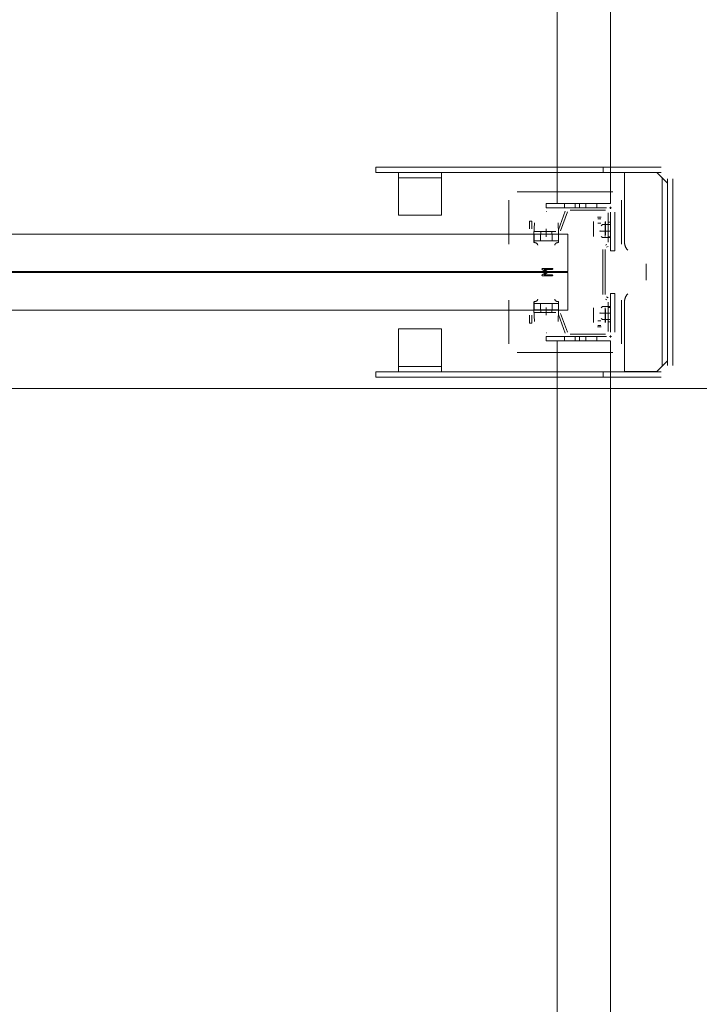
# Model space of a CAD drawing. Header units: millimetres. Extents: x -12989 to 357906, y -50379 to 30884.
# Tile 187 of 256: x 17341 to 17975, y 5088 to 6006. Entities that reach past the tile are written whole.
import ezdxf

# ---------------------------------------------------------------- set-up
doc = ezdxf.new("R2010")
doc.units = ezdxf.units.MM
doc.header["$MEASUREMENT"] = 0
doc.linetypes.add('MITTE2', pattern=[112.5, 75, -12.5, 12.5, -12.5])
doc.layers.add('Nowe_A_WYM_ZEWNETRZNE', color=7, linetype='Continuous')
for name, color, linetype, lineweight in [('Nowe_A_WYM_ZEWNETRZNE_Nr_pióra__1', 7, 'Continuous', 13), ('Nowe_A_WYM_ZEWNETRZNE_Nr_pióra__45', 7, 'Continuous', 15), ('Nowe_A_WYM_ZEWNETRZNE_Nr_pióra__85', 7, 'Continuous', 13), ('Nowe_REGAŁY_Nr_pióra__18', 9, 'Continuous', 13)]:
    doc.layers.add(name, color=color, linetype=linetype, lineweight=lineweight)
doc.styles.add('STYL_AUTOMATYCZNY_3', font='arial.ttf')
doc.dimstyles.new('STYL_AUTOMATYCZNY__1', dxfattribs={"dimtxt": 139.999998, "dimasz": 71.25, "dimexe": 0.18, "dimexo": 0.0625, "dimgap": 0, "dimtad": 1, "dimtih": 1, "dimtoh": 1, "dimdec": 0, "dimlfac": 0.1, "dimzin": 0, "dimdsep": 46, "dimtxsty": 'STYL_AUTOMATYCZNY_3', "dimblk": 'ARROWHEAD_6', "dimblk1": 'ARROWHEAD_6', "dimblk2": 'ARROWHEAD_6', "dimcen": 0.09, "dimse1": 1, "dimse2": 1, "dimclrd": 7, "dimclre": 7, "dimclrt": 7, "dimadec": 0, "dimazin": 0, "dimtfac": 1, "dimtdec": 4, "dimtmove": 0, "dimatfit": 3, "dimfxl": 0, "dimtolj": 1, "dimtzin": 0, "dimarcsym": 0})
doc.dimstyles.new('STYL_AUTOMATYCZNY__2', dxfattribs={"dimtxt": 139.999998, "dimasz": 71.25, "dimexe": 0.18, "dimexo": 0.0625, "dimgap": 0, "dimtad": 1, "dimdec": 0, "dimlfac": 0.1, "dimzin": 0, "dimdsep": 46, "dimtxsty": 'STYL_AUTOMATYCZNY_3', "dimblk": 'ARROWHEAD_6', "dimblk1": 'ARROWHEAD_6', "dimblk2": 'ARROWHEAD_6', "dimcen": 0.09, "dimse1": 1, "dimse2": 1, "dimclrd": 7, "dimclre": 7, "dimclrt": 7, "dimadec": 0, "dimazin": 0, "dimtfac": 1, "dimtdec": 4, "dimtmove": 0, "dimatfit": 3, "dimfxl": 0, "dimtolj": 1, "dimtzin": 0, "dimarcsym": 0})

# ---------------------------------------------------------------- blocks, each defined once
blk = doc.blocks.new('*D267')
at = {"layer": 'Nowe_A_WYM_ZEWNETRZNE_Nr_pióra__45', "color": 7, "linetype": 'Continuous', "lineweight": 15}
for p, q in [((-1341.01, 187.5), (-1266.01, 112.5)), ((-1341.01, 37.5), (-1266.01, -37.5))]:
    blk.add_line(p, q, dxfattribs=at)
at = {"layer": 'Nowe_A_WYM_ZEWNETRZNE_Nr_pióra__85', "color": 7, "linetype": 'Continuous', "lineweight": 13}
for p, q in [((-1303.51, 150), (-1303.51, 6849.85)), ((-1233.2, 150), (-1373.83, 150)), ((-1303.51, 0), (-1303.51, 150)), ((-1233.2, 0), (-1373.83, 0)), ((-1303.51, -56.25), (-1303.51, 0))]:
    blk.add_line(p, q, dxfattribs=at)
at = {"layer": 'Nowe_A_WYM_ZEWNETRZNE_Nr_pióra__1', "color": 7, "lineweight": 13, "insert": (-1331.51, -251.06), "char_height": 140, "attachment_point": 7, "rotation": 90, "style": 'STYL_AUTOMATYCZNY_3'}
blk.add_mtext('\\A1;{\\pql;\\fArial|b0|i0|c238|p0;\\W1.000000;15}', dxfattribs=at)
blk = doc.blocks.new('ARROWHEAD_6')
at = {"color": 0, "linetype": 'Continuous', "lineweight": 0}
for p, q in [((-0.5, -0.5), (0.5, 0.5)), ((0, 0), (-1, 0))]:
    blk.add_line(p, q, dxfattribs=at)
blk = doc.blocks.new('*D268')
at = {"layer": 'Nowe_A_WYM_ZEWNETRZNE_Nr_pióra__45', "color": 7, "linetype": 'Continuous', "lineweight": 15}
blk.add_line((-1341.01, 187.5), (-1266.01, 112.5), dxfattribs=at)
at = {"layer": 'Nowe_A_WYM_ZEWNETRZNE_Nr_pióra__85', "color": 7, "linetype": 'Continuous', "lineweight": 13}
blk.add_line((-1303.51, 150), (-1303.51, 6849.85), dxfattribs=at)
blk = doc.blocks.new('*D269')
at = {"layer": 'Nowe_A_WYM_ZEWNETRZNE_Nr_pióra__45', "color": 7, "linetype": 'Continuous', "lineweight": 15}
for p, q in [((-1341.01, 6887.35), (-1266.01, 6812.35)), ((-1341.01, 187.5), (-1266.01, 112.5))]:
    blk.add_line(p, q, dxfattribs=at)
at = {"layer": 'Nowe_A_WYM_ZEWNETRZNE_Nr_pióra__85', "color": 7, "linetype": 'Continuous', "lineweight": 13}
for p, q in [((-1233.2, 6849.85), (-1373.83, 6849.85)), ((-1303.51, 150), (-1303.51, 6849.85))]:
    blk.add_line(p, q, dxfattribs=at)
at = {"layer": 'Nowe_A_WYM_ZEWNETRZNE_Nr_pióra__1', "color": 7, "lineweight": 13, "char_height": 140, "attachment_point": 7, "rotation": 90, "style": 'STYL_AUTOMATYCZNY_3'}
for s, insert in [('\\A1;{\\pql;\\fArial|b0|i0|c238|p0;\\W1.000000;15}', (-1331.51, 6598.78)), ('\\A1;{\\pql;\\fArial|b0|i0|c238|p0;\\W1.000000;670}', (-1331.51, 3232.97))]:
    blk.add_mtext(s, dxfattribs=dict(at, insert=insert))
blk = doc.blocks.new('*D279')
at = {"layer": 'Nowe_A_WYM_ZEWNETRZNE_Nr_pióra__45', "color": 7, "linetype": 'Continuous', "lineweight": 15}
for p, q in [((5753.24, 5699.85), (5678.24, 5624.85)), ((36387.5, 5699.85), (36312.5, 5624.85))]:
    blk.add_line(p, q, dxfattribs=at)
at = {"layer": 'Nowe_A_WYM_ZEWNETRZNE_Nr_pióra__85', "color": 7, "linetype": 'Continuous', "lineweight": 13}
for p, q in [((5715.74, 5592.04), (5715.74, 5732.66)), ((36350, 5592.04), (36350, 5732.66)), ((5715.74, 5662.35), (36350, 5662.35))]:
    blk.add_line(p, q, dxfattribs=at)
at = {"layer": 'Nowe_A_WYM_ZEWNETRZNE_Nr_pióra__1', "color": 7, "lineweight": 13, "char_height": 140, "attachment_point": 7, "style": 'STYL_AUTOMATYCZNY_3'}
for s, insert in [('\\A1;{\\pql;\\fArial|b0|i0|c238|p0;\\W1.000000;3\xa0063}', (20685.85, 5690.35)), ('\\A1;{\\pql;\\fArial|b0|i0|c238|p0;\\W1.000000;15}', (36098.94, 5690.35))]:
    blk.add_mtext(s, dxfattribs=dict(at, insert=insert))
blk = doc.blocks.new('*D325')
at = {"layer": 'Nowe_A_WYM_ZEWNETRZNE_Nr_pióra__45', "color": 7, "linetype": 'Continuous', "lineweight": 15}
for p, q in [((5753.24, -1542.08), (5678.24, -1617.08)), ((36387.5, -1542.08), (36312.5, -1617.08))]:
    blk.add_line(p, q, dxfattribs=at)
at = {"layer": 'Nowe_A_WYM_ZEWNETRZNE_Nr_pióra__85', "color": 7, "linetype": 'Continuous', "lineweight": 13}
for p, q in [((5715.74, -1649.9), (5715.74, -1509.27)), ((36350, -1649.9), (36350, -1509.27)), ((5715.74, -1579.58), (36350, -1579.58))]:
    blk.add_line(p, q, dxfattribs=at)
at = {"layer": 'Nowe_A_WYM_ZEWNETRZNE_Nr_pióra__1', "color": 7, "lineweight": 13, "char_height": 140, "attachment_point": 7, "style": 'STYL_AUTOMATYCZNY_3'}
for s, insert in [('\\A1;{\\pql;\\fArial|b0|i0|c238|p0;\\W1.000000;3\xa0063}', (20685.85, -1551.58)), ('\\A1;{\\pql;\\fArial|b0|i0|c238|p0;\\W1.000000;15}', (36098.94, -1551.58))]:
    blk.add_mtext(s, dxfattribs=dict(at, insert=insert))
blk = doc.blocks.new('*D327')
at = {"layer": 'Nowe_A_WYM_ZEWNETRZNE_Nr_pióra__45', "color": 7, "linetype": 'Continuous', "lineweight": 15}
for p, q in [((36387.5, -1542.08), (36312.5, -1617.08)), ((36462.5, -1617.08), (36537.5, -1542.08))]:
    blk.add_line(p, q, dxfattribs=at)
at = {"layer": 'Nowe_A_WYM_ZEWNETRZNE_Nr_pióra__85', "color": 7, "linetype": 'Continuous', "lineweight": 13}
for p, q in [((36350, -1649.9), (36350, -1509.27)), ((36500, -1649.9), (36500, -1509.27)), ((5715.74, -1579.58), (36350, -1579.58)), ((36350, -1579.58), (36500, -1579.58)), ((36500, -1579.58), (36556.25, -1579.58))]:
    blk.add_line(p, q, dxfattribs=at)

msp = doc.modelspace()

# ---------------------------------------------------------------- linework, layer by layer
at = {"layer": 'Nowe_REGAŁY_Nr_pióra__18', "color": 9, "linetype": 'Continuous', "lineweight": 13}
for p, q in [((17842, 5834.99), (17842, 8526.99)), ((17892, 5834.99), (17892, 8526.99)), ((17672.98, 5863.99), (17672.98, 5868.99)), ((17939, 5868.99), (17672.98, 5868.99)), ((17884.98, 5868.99), (17884.98, 5863.99)), ((17939, 5863.99), (17672.98, 5863.99)), ((17694.18, 5863.99), (17694.18, 5861.99)), ((17694.18, 5858.99), (17694.18, 5861.99)), ((17734.18, 5861.99), (17734.18, 5863.99)), ((17734.18, 5861.99), (17734.18, 5858.99)), ((17905, 5863.99), (17905, 5798.49)), ((17935, 5863.99), (17940, 5858.99)), ((17694.18, 5858.99), (17734.18, 5858.99)), ((17694.18, 5858.99), (17694.18, 5852.99)), ((17694.18, 5852.99), (17694.18, 5826.99)), ((17734.18, 5852.99), (17734.18, 5858.99)), ((17734.18, 5826.99), (17734.18, 5852.99)), ((17943, 5855.99), (17940, 5858.99)), ((17940, 5858.99), (17940, 5683.19)), ((17943, 5855.99), (17945, 5853.99)), ((17945, 5683.99), (17945, 5857.99)), ((17950, 5683.99), (17950, 5857.99)), ((17805, 5845.99), (17894, 5845.99)), ((17805, 5845.99), (17894, 5845.99)), ((17797, 5797.14), (17797, 5837.99)), ((17797, 5797.14), (17797, 5837.99)), ((17892, 5834.99), (17832, 5834.99)), ((17832, 5830.99), (17832, 5834.99)), ((17849, 5830.99), (17849, 5834.99)), ((17859, 5830.99), (17859, 5834.99)), ((17863, 5830.99), (17863, 5834.99)), ((17869, 5830.99), (17869, 5834.99)), ((17879, 5830.99), (17879, 5834.99)), ((17892, 5830.09), (17892, 5831.89)), ((17892, 5830.09), (17892, 5831.89)), ((17902, 5837.99), (17902, 5797.14)), ((17902, 5837.99), (17902, 5797.14)), ((17694.18, 5823.99), (17694.18, 5826.99)), ((17694.18, 5823.99), (17734.18, 5823.99)), ((17734.18, 5826.99), (17734.18, 5823.99)), ((17831.77, 5827.54), (17832.23, 5827.54)), ((17831.77, 5827.54), (17832.23, 5827.54)), ((17832, 5830.99), (17888, 5830.99)), ((17843.3, 5810.38), (17849.66, 5827.86)), ((17843.3, 5810.38), (17849.66, 5827.86)), ((17851.78, 5827.09), (17845.41, 5809.61)), ((17851.78, 5827.09), (17845.41, 5809.61)), ((17854.13, 5830.99), (17887.25, 5830.99)), ((17854.13, 5830.99), (17887.25, 5830.99)), ((17887.25, 5828.74), (17854.13, 5828.74)), ((17887.25, 5828.74), (17854.13, 5828.74)), ((17889.75, 5799.03), (17889.75, 5826.24)), ((17889.75, 5799.03), (17889.75, 5826.24)), ((17892.9, 5830.99), (17891.1, 5830.99)), ((17892.9, 5830.99), (17891.1, 5830.99)), ((17892, 5826.99), (17892, 5790.99)), ((17892, 5826.24), (17892, 5799.03)), ((17892, 5826.24), (17892, 5799.03)), ((17896, 5790.99), (17896, 5826.99)), ((17816.25, 5818.49), (17818.5, 5818.49)), ((17816.25, 5811.24), (17816.25, 5818.49)), ((17816.25, 5818.49), (17818.5, 5818.49)), ((17816.25, 5811.24), (17816.25, 5818.49)), ((17818.5, 5818.49), (17818.5, 5811.24)), ((17818.5, 5818.49), (17818.5, 5811.24)), ((17820.5, 5806.25), (17820.88, 5817.02)), ((17820.5, 5806.25), (17820.88, 5817.02)), ((17843.12, 5817.02), (17843.5, 5806.25)), ((17843.12, 5817.02), (17843.5, 5806.25)), ((17875.9, 5805.91), (17875.9, 5818.11)), ((17875.9, 5805.91), (17875.9, 5818.11)), ((17876, 5817.91), (17876, 5813.67)), ((17876, 5817.91), (17876, 5813.67)), ((17876, 5807.09), (17876, 5813.67)), ((17876, 5807.09), (17876, 5813.67)), ((17879.9, 5822.11), (17883.1, 5822.11)), ((17879.9, 5822.11), (17883.1, 5822.11)), ((17880, 5820.74), (17883, 5820.74)), ((17880, 5820.74), (17883, 5820.74)), ((17880, 5816.5), (17883, 5816.5)), ((17880, 5816.5), (17883, 5816.5)), ((17883.08, 5814.3), (17884.45, 5815.29)), ((17892, 5815.29), (17884.45, 5815.29)), ((17887, 5813.67), (17887, 5817.91)), ((17887, 5813.67), (17887, 5817.91)), ((17887, 5813.67), (17887, 5807.09)), ((17887, 5813.67), (17887, 5807.09)), ((17887.1, 5818.11), (17887.1, 5805.91)), ((17887.1, 5818.11), (17887.1, 5805.91)), ((17889.75, 5817.49), (17892, 5817.49)), ((17889.75, 5817.49), (17892, 5817.49)), ((17820.49, 5799.74), (17820.49, 5806.25)), ((17820.49, 5806.25), (17820.5, 5806.25)), ((17820.49, 5799.74), (17820.49, 5806.25)), ((17820.49, 5806.25), (17820.5, 5806.25)), ((17820.64, 5800.45), (17820.64, 5806.25)), ((17821.05, 5806.25), (17820.64, 5806.25)), ((17820.64, 5800.45), (17820.64, 5806.25)), ((17821.05, 5806.25), (17820.64, 5806.25)), ((17821, 5808.74), (17840.95, 5808.74)), ((17821, 5808.74), (17840.95, 5808.74)), ((17840.95, 5806.49), (17821, 5806.49)), ((17840.95, 5806.49), (17821, 5806.49)), ((17821.05, 5806.25), (17831.94, 5806.25)), ((17821.05, 5806.25), (17831.94, 5806.25)), ((17826.5, 5806.25), (17826.5, 5800.25)), ((17826.5, 5806.25), (17826.5, 5800.25)), ((17826.85, 5806.49), (17826.85, 5808.74)), ((17826.85, 5806.49), (17826.85, 5808.74)), ((17832.06, 5806.25), (17831.94, 5806.25)), ((17832.06, 5806.25), (17831.94, 5806.25)), ((17832.06, 5806.25), (17842.95, 5806.25)), ((17832.06, 5806.25), (17842.95, 5806.25)), ((17837.15, 5806.49), (17837.15, 5808.74)), ((17837.15, 5806.49), (17837.15, 5808.74)), ((17837.5, 5806.25), (17837.5, 5800.25)), ((17837.5, 5806.25), (17837.5, 5800.25)), ((17843.36, 5806.25), (17842.95, 5806.25)), ((17843.36, 5806.25), (17842.95, 5806.25)), ((17843.36, 5806.25), (17843.36, 5800.45)), ((17843.36, 5806.25), (17843.36, 5800.45)), ((17843.5, 5806.25), (17843.51, 5806.25)), ((17843.5, 5806.25), (17843.51, 5806.25)), ((17843.51, 5806.25), (17843.51, 5799.75)), ((17843.51, 5806.25), (17843.51, 5799.75)), ((17875.99, 5805.91), (17875.9, 5805.91)), ((17875.99, 5805.91), (17875.9, 5805.91)), ((17875.99, 5804.25), (17875.99, 5805.91)), ((17875.99, 5804.25), (17875.99, 5805.91)), ((17876, 5804.26), (17876, 5807.09)), ((17876, 5804.26), (17876, 5807.09)), ((17882.13, 5809.88), (17882.13, 5808.6)), ((17892.03, 5809.24), (17883.18, 5809.24)), ((17887, 5804.26), (17887, 5807.09)), ((17887, 5804.26), (17887, 5807.09)), ((17887.01, 5805.91), (17887.01, 5804.25)), ((17887.1, 5805.91), (17887.01, 5805.91)), ((17887.01, 5805.91), (17887.01, 5804.25)), ((17887.1, 5805.91), (17887.01, 5805.91)), ((17820.53, 5802.01), (17820.53, 5798.55)), ((17820.53, 5802.01), (17820.53, 5798.55)), ((17821.05, 5800.25), (17820.64, 5800.25)), ((17821.05, 5800.25), (17820.64, 5800.25)), ((17831.94, 5800.25), (17821.05, 5800.25)), ((17831.94, 5800.25), (17821.05, 5800.25)), ((17832.06, 5800.25), (17831.94, 5800.25)), ((17832.06, 5800.25), (17831.94, 5800.25)), ((17842.95, 5800.25), (17832.06, 5800.25)), ((17842.95, 5800.25), (17832.06, 5800.25)), ((17843.36, 5800.25), (17842.95, 5800.25)), ((17843.36, 5800.25), (17842.95, 5800.25)), ((17843.47, 5798.56), (17843.47, 5802.02)), ((17843.47, 5798.56), (17843.47, 5802.02)), ((17876, 5804.25), (17875.99, 5804.25)), ((17876, 5804.25), (17875.99, 5804.25)), ((17876, 5804.26), (17876, 5804.25)), ((17876, 5804.26), (17876, 5804.25)), ((17884.45, 5803.19), (17883.08, 5804.18)), ((17892, 5803.19), (17884.45, 5803.19)), ((17887, 5804.25), (17887, 5804.26)), ((17887, 5804.25), (17887, 5804.26)), ((17887.01, 5804.25), (17887, 5804.25)), ((17887.01, 5804.25), (17887, 5804.25)), ((17887.12, 5796.07), (17888.5, 5796.87)), ((17887.12, 5796.07), (17888.5, 5796.87)), ((17892, 5803.99), (17889.75, 5803.99)), ((17892, 5803.99), (17889.75, 5803.99)), ((17892, 5803.49), (17889.75, 5803.49)), ((17892, 5803.49), (17889.75, 5803.49)), ((17884.75, 5750.02), (17884.75, 5791.96)), ((17884.75, 5750.02), (17884.75, 5791.96)), ((17887, 5791.96), (17887, 5750.02)), ((17887, 5791.96), (17887, 5750.02)), ((17889.62, 5794.92), (17888.25, 5794.12)), ((17889.62, 5794.92), (17888.25, 5794.12)), ((17896, 5790.99), (17892, 5790.99)), ((17925, 5778.59), (17925, 5763.59)), ((17832.09, 5770.99), (17828.22, 5773.56)), ((17832.09, 5770.99), (17828.22, 5773.56)), ((17828.25, 5768.43), (17832.09, 5770.99)), ((17828.25, 5768.43), (17832.09, 5770.99)), ((17828.5, 5774.49), (17837.5, 5774.49)), ((17828.5, 5774.49), (17837.5, 5774.49)), ((17830.14, 5773.48), (17833.19, 5771.45)), ((17837.5, 5773.48), (17830.14, 5773.48)), ((17830.14, 5773.48), (17833.19, 5771.45)), ((17837.5, 5773.48), (17830.14, 5773.48)), ((17833.19, 5770.52), (17830.14, 5768.49)), ((17833.19, 5770.52), (17830.14, 5768.49)), ((17830.14, 5768.49), (17837.5, 5768.49)), ((17830.14, 5768.49), (17837.5, 5768.49)), ((17837.5, 5767.49), (17828.5, 5767.49)), ((17837.5, 5767.49), (17828.5, 5767.49)), ((17892, 5714.99), (17892, 5750.99)), ((17896, 5750.99), (17892, 5750.99)), ((17896, 5750.99), (17896, 5714.99)), ((17797, 5703.99), (17797, 5744.84)), ((17797, 5703.99), (17797, 5744.84)), ((17820.49, 5735.73), (17820.49, 5742.24)), ((17820.49, 5735.73), (17820.49, 5742.24)), ((17820.64, 5741.73), (17820.64, 5735.73)), ((17821.05, 5741.73), (17820.64, 5741.73)), ((17820.64, 5741.73), (17820.64, 5735.73)), ((17821.05, 5741.73), (17820.64, 5741.73)), ((17821.05, 5741.73), (17831.94, 5741.73)), ((17821.05, 5741.73), (17831.94, 5741.73)), ((17826.5, 5735.73), (17826.5, 5741.73)), ((17826.5, 5735.73), (17826.5, 5741.73)), ((17832.06, 5741.73), (17831.94, 5741.73)), ((17832.06, 5741.73), (17831.94, 5741.73)), ((17832.06, 5741.73), (17842.95, 5741.73)), ((17832.06, 5741.73), (17842.95, 5741.73)), ((17837.5, 5735.73), (17837.5, 5741.73)), ((17837.5, 5735.73), (17837.5, 5741.73)), ((17843.36, 5741.73), (17842.95, 5741.73)), ((17843.36, 5741.73), (17842.95, 5741.73)), ((17843.36, 5741.53), (17843.36, 5735.73)), ((17843.36, 5741.53), (17843.36, 5735.73)), ((17843.47, 5739.96), (17843.47, 5743.42)), ((17843.47, 5739.96), (17843.47, 5743.42)), ((17843.51, 5742.23), (17843.51, 5735.73)), ((17843.51, 5742.23), (17843.51, 5735.73)), ((17888.5, 5745.11), (17887.12, 5745.91)), ((17888.5, 5745.11), (17887.12, 5745.91)), ((17888.25, 5747.85), (17889.62, 5747.06)), ((17888.25, 5747.85), (17889.62, 5747.06)), ((17889.75, 5715.74), (17889.75, 5742.95)), ((17889.75, 5715.74), (17889.75, 5742.95)), ((17892, 5742.95), (17892, 5715.74)), ((17892, 5742.95), (17892, 5715.74)), ((17902, 5744.84), (17902, 5703.99)), ((17902, 5744.84), (17902, 5703.99)), ((17905, 5743.59), (17905, 5678.19)), ((17820.5, 5735.73), (17820.49, 5735.73)), ((17820.5, 5735.73), (17820.49, 5735.73)), ((17820.88, 5724.96), (17820.5, 5735.73)), ((17820.88, 5724.96), (17820.5, 5735.73)), ((17821.05, 5735.73), (17820.64, 5735.73)), ((17821.05, 5735.73), (17820.64, 5735.73)), ((17821, 5735.49), (17840.95, 5735.49)), ((17821, 5735.49), (17840.95, 5735.49)), ((17840.95, 5733.24), (17821, 5733.24)), ((17840.95, 5733.24), (17821, 5733.24)), ((17831.94, 5735.73), (17821.05, 5735.73)), ((17831.94, 5735.73), (17821.05, 5735.73)), ((17826.85, 5733.24), (17826.85, 5735.49)), ((17826.85, 5733.24), (17826.85, 5735.49)), ((17832.06, 5735.73), (17831.94, 5735.73)), ((17832.06, 5735.73), (17831.94, 5735.73)), ((17842.95, 5735.73), (17832.06, 5735.73)), ((17842.95, 5735.73), (17832.06, 5735.73)), ((17837.15, 5733.24), (17837.15, 5735.49)), ((17837.15, 5733.24), (17837.15, 5735.49)), ((17843.36, 5735.73), (17842.95, 5735.73)), ((17843.36, 5735.73), (17842.95, 5735.73)), ((17843.5, 5735.73), (17843.12, 5724.96)), ((17843.5, 5735.73), (17843.12, 5724.96)), ((17849.66, 5714.11), (17843.3, 5731.59)), ((17849.66, 5714.11), (17843.3, 5731.59)), ((17843.51, 5735.73), (17843.5, 5735.73)), ((17843.51, 5735.73), (17843.5, 5735.73)), ((17845.41, 5732.36), (17851.78, 5714.88)), ((17845.41, 5732.36), (17851.78, 5714.88)), ((17875.9, 5723.86), (17875.9, 5736.06)), ((17875.9, 5736.06), (17875.99, 5736.06)), ((17875.9, 5723.86), (17875.9, 5736.06)), ((17875.9, 5736.06), (17875.99, 5736.06)), ((17875.99, 5736.06), (17875.99, 5737.73)), ((17875.99, 5737.73), (17876, 5737.73)), ((17875.99, 5736.06), (17875.99, 5737.73)), ((17875.99, 5737.73), (17876, 5737.73)), ((17876, 5737.73), (17876, 5737.72)), ((17876, 5737.73), (17876, 5737.72)), ((17876, 5737.72), (17876, 5734.89)), ((17876, 5737.72), (17876, 5734.89)), ((17876, 5734.89), (17876, 5728.31)), ((17876, 5734.89), (17876, 5728.31)), ((17882.13, 5732.1), (17882.13, 5733.38)), ((17884.45, 5738.79), (17883.08, 5737.8)), ((17892.03, 5732.74), (17883.18, 5732.74)), ((17892, 5738.79), (17884.45, 5738.79)), ((17887, 5737.73), (17887.01, 5737.73)), ((17887, 5737.72), (17887, 5737.73)), ((17887, 5737.73), (17887.01, 5737.73)), ((17887, 5737.72), (17887, 5737.73)), ((17887, 5737.72), (17887, 5734.89)), ((17887, 5737.72), (17887, 5734.89)), ((17887, 5728.31), (17887, 5734.89)), ((17887, 5728.31), (17887, 5734.89)), ((17887.01, 5737.73), (17887.01, 5736.06)), ((17887.01, 5737.73), (17887.01, 5736.06)), ((17887.01, 5736.06), (17887.1, 5736.06)), ((17887.01, 5736.06), (17887.1, 5736.06)), ((17887.1, 5736.06), (17887.1, 5723.86)), ((17887.1, 5736.06), (17887.1, 5723.86)), ((17889.75, 5738.49), (17892, 5738.49)), ((17889.75, 5738.49), (17892, 5738.49)), ((17889.75, 5737.99), (17892, 5737.99)), ((17889.75, 5737.99), (17892, 5737.99)), ((17816.25, 5723.49), (17816.25, 5730.74)), ((17816.25, 5723.49), (17816.25, 5730.74)), ((17818.5, 5723.49), (17816.25, 5723.49)), ((17818.5, 5723.49), (17816.25, 5723.49)), ((17818.5, 5730.74), (17818.5, 5723.49)), ((17818.5, 5730.74), (17818.5, 5723.49)), ((17876, 5728.31), (17876, 5724.06)), ((17876, 5728.31), (17876, 5724.06)), ((17880, 5725.48), (17883, 5725.48)), ((17880, 5725.48), (17883, 5725.48)), ((17883.08, 5727.68), (17884.45, 5726.69)), ((17892, 5726.69), (17884.45, 5726.69)), ((17887, 5724.06), (17887, 5728.31)), ((17887, 5724.06), (17887, 5728.31)), ((17892, 5724.49), (17889.75, 5724.49)), ((17892, 5724.49), (17889.75, 5724.49)), ((17694.18, 5714.99), (17694.18, 5717.99)), ((17734.18, 5717.99), (17694.18, 5717.99)), ((17694.18, 5714.99), (17694.18, 5688.99)), ((17734.18, 5717.99), (17734.18, 5714.99)), ((17734.18, 5688.99), (17734.18, 5714.99)), ((17832.23, 5714.44), (17831.77, 5714.44)), ((17832.23, 5714.44), (17831.77, 5714.44)), ((17854.13, 5713.24), (17887.25, 5713.24)), ((17854.13, 5713.24), (17887.25, 5713.24)), ((17883.1, 5719.86), (17879.9, 5719.86)), ((17883.1, 5719.86), (17879.9, 5719.86)), ((17880, 5721.24), (17883, 5721.24)), ((17880, 5721.24), (17883, 5721.24)), ((17832, 5710.99), (17888, 5710.99)), ((17832, 5710.99), (17832, 5706.99)), ((17892, 5706.99), (17832, 5706.99)), ((17842, 3314.99), (17842, 5706.99)), ((17849, 5710.99), (17849, 5706.99)), ((17887.25, 5710.99), (17854.13, 5710.99)), ((17887.25, 5710.99), (17854.13, 5710.99)), ((17859, 5710.99), (17859, 5706.99)), ((17863, 5710.99), (17863, 5706.99)), ((17869, 5710.99), (17869, 5706.99)), ((17879, 5710.99), (17879, 5706.99)), ((17892.9, 5710.99), (17891.1, 5710.99)), ((17892.9, 5710.99), (17891.1, 5710.99)), ((17892, 5710.09), (17892, 5711.89)), ((17892, 5710.09), (17892, 5711.89)), ((17892, 3314.99), (17892, 5706.99)), ((17894, 5695.99), (17805, 5695.99)), ((17894, 5695.99), (17805, 5695.99)), ((17694.18, 5688.99), (17694.18, 5682.99)), ((17734.18, 5682.99), (17734.18, 5688.99)), ((17940, 5683.19), (17943, 5686.19)), ((17945, 5688.19), (17943, 5686.19)), ((17672.98, 5677.99), (17672.98, 5672.99)), ((17672.98, 5677.99), (17939, 5677.99)), ((17694.18, 5679.99), (17694.18, 5682.99)), ((17734.18, 5682.99), (17694.18, 5682.99)), ((17694.18, 5679.99), (17694.18, 5677.99)), ((17734.18, 5682.99), (17734.18, 5679.99)), ((17734.18, 5677.99), (17734.18, 5679.99)), ((17884.98, 5677.99), (17884.98, 5672.99)), ((17908, 5678.19), (17905, 5678.19)), ((17908, 5678.19), (17934, 5678.19)), ((17934, 5678.19), (17935, 5678.19)), ((17940, 5683.19), (17935, 5678.19)), ((17939, 5672.99), (17672.98, 5672.99))]:
    msp.add_line(p, q, dxfattribs=at)
at = {"layer": 'Nowe_REGAŁY_Nr_pióra__18', "color": 9, "linetype": 'MITTE2', "lineweight": 13}
for p, q in [((17832, 5803.99), (17832, 5811.24)), ((17832, 5803.99), (17832, 5811.24)), ((17832, 5730.74), (17832, 5737.99)), ((17832, 5730.74), (17832, 5737.99))]:
    msp.add_line(p, q, dxfattribs=at)
at = {"layer": 'Nowe_REGAŁY_Nr_pióra__18', "color": 9, "linetype": 'Continuous', "lineweight": 13}
for points in [[(16832, 5771.49), (16832, 5806.49), (17852, 5806.49), (17852, 5771.49)], [(16832, 5771.49), (16832, 5806.49), (17852, 5806.49), (17852, 5771.49)], [(16832, 5735.49), (16832, 5770.49), (17852, 5770.49), (17852, 5735.49)], [(16832, 5735.49), (16832, 5770.49), (17852, 5770.49), (17852, 5735.49)]]:
    msp.add_lwpolyline(points, close=True, dxfattribs=at)
at = {"layer": 'Nowe_REGAŁY_Nr_pióra__18', "color": 9, "linetype": 'Continuous', "lineweight": 13, "flags": 128}
for points in [[(17820.64, 5806.25), (17820.63, 5806.22), (17820.62, 5806.18), (17820.62, 5806.12), (17820.61, 5806.05), (17820.61, 5805.96), (17820.6, 5805.86), (17820.59, 5805.74), (17820.59, 5805.61), (17820.58, 5805.46), (17820.58, 5805.3), (17820.57, 5805.13), (17820.57, 5804.94), (17820.57, 5804.73), (17820.56, 5804.51), (17820.56, 5804.28), (17820.55, 5804.04), (17820.55, 5803.78), (17820.54, 5803.51), (17820.54, 5803.23), (17820.54, 5802.94), (17820.53, 5802.64), (17820.53, 5802.33), (17820.53, 5802.01)], [(17820.64, 5806.25), (17820.63, 5806.22), (17820.62, 5806.18), (17820.62, 5806.12), (17820.61, 5806.05), (17820.61, 5805.96), (17820.6, 5805.86), (17820.59, 5805.74), (17820.59, 5805.61), (17820.58, 5805.46), (17820.58, 5805.3), (17820.57, 5805.13), (17820.57, 5804.94), (17820.57, 5804.73), (17820.56, 5804.51), (17820.56, 5804.28), (17820.55, 5804.04), (17820.55, 5803.78), (17820.54, 5803.51), (17820.54, 5803.23), (17820.54, 5802.94), (17820.53, 5802.64), (17820.53, 5802.33), (17820.53, 5802.01)], [(17843.36, 5806.25), (17843.37, 5806.22), (17843.38, 5806.18), (17843.38, 5806.12), (17843.39, 5806.05), (17843.39, 5805.97), (17843.4, 5805.86), (17843.4, 5805.75), (17843.41, 5805.61), (17843.42, 5805.47), (17843.42, 5805.31), (17843.43, 5805.13), (17843.43, 5804.94), (17843.43, 5804.74), (17843.44, 5804.52), (17843.44, 5804.29), (17843.45, 5804.05), (17843.45, 5803.79), (17843.46, 5803.52), (17843.46, 5803.24), (17843.46, 5802.96), (17843.47, 5802.65), (17843.47, 5802.34), (17843.47, 5802.02)], [(17843.36, 5806.25), (17843.37, 5806.22), (17843.38, 5806.18), (17843.38, 5806.12), (17843.39, 5806.05), (17843.39, 5805.97), (17843.4, 5805.86), (17843.4, 5805.75), (17843.41, 5805.61), (17843.42, 5805.47), (17843.42, 5805.31), (17843.43, 5805.13), (17843.43, 5804.94), (17843.43, 5804.74), (17843.44, 5804.52), (17843.44, 5804.29), (17843.45, 5804.05), (17843.45, 5803.79), (17843.46, 5803.52), (17843.46, 5803.24), (17843.46, 5802.96), (17843.47, 5802.65), (17843.47, 5802.34), (17843.47, 5802.02)], [(17820.53, 5798.55), (17820.53, 5798.68), (17820.53, 5798.81), (17820.54, 5798.93), (17820.54, 5799.04), (17820.54, 5799.16), (17820.55, 5799.26), (17820.55, 5799.36), (17820.56, 5799.46), (17820.56, 5799.55), (17820.57, 5799.64), (17820.57, 5799.72), (17820.57, 5799.8), (17820.58, 5799.87), (17820.58, 5799.94), (17820.59, 5799.99), (17820.59, 5800.05), (17820.6, 5800.09), (17820.61, 5800.14), (17820.61, 5800.17), (17820.62, 5800.2), (17820.62, 5800.22), (17820.63, 5800.24), (17820.63, 5800.25)], [(17820.53, 5798.55), (17820.53, 5798.68), (17820.53, 5798.81), (17820.54, 5798.93), (17820.54, 5799.04), (17820.54, 5799.16), (17820.55, 5799.26), (17820.55, 5799.36), (17820.56, 5799.46), (17820.56, 5799.55), (17820.57, 5799.64), (17820.57, 5799.72), (17820.57, 5799.8), (17820.58, 5799.87), (17820.58, 5799.94), (17820.59, 5799.99), (17820.59, 5800.05), (17820.6, 5800.09), (17820.61, 5800.14), (17820.61, 5800.17), (17820.62, 5800.2), (17820.62, 5800.22), (17820.63, 5800.24), (17820.63, 5800.25)], [(17820.53, 5798.55), (17820.75, 5798.55), (17820.98, 5798.53), (17821.2, 5798.51), (17821.42, 5798.48), (17821.64, 5798.44), (17821.85, 5798.39), (17822.06, 5798.33), (17822.26, 5798.27), (17822.45, 5798.2), (17822.63, 5798.11), (17822.81, 5798.02), (17822.97, 5797.92), (17823.13, 5797.82), (17823.27, 5797.7), (17823.4, 5797.58), (17823.52, 5797.45), (17823.63, 5797.32), (17823.72, 5797.18), (17823.8, 5797.03), (17823.87, 5796.88), (17823.92, 5796.72), (17823.96, 5796.57), (17823.98, 5796.41), (17823.99, 5796.25)], [(17820.53, 5798.55), (17820.75, 5798.55), (17820.98, 5798.53), (17821.2, 5798.51), (17821.42, 5798.48), (17821.64, 5798.44), (17821.85, 5798.39), (17822.06, 5798.33), (17822.26, 5798.27), (17822.45, 5798.2), (17822.63, 5798.11), (17822.81, 5798.02), (17822.97, 5797.92), (17823.13, 5797.82), (17823.27, 5797.7), (17823.4, 5797.58), (17823.52, 5797.45), (17823.63, 5797.32), (17823.72, 5797.18), (17823.8, 5797.03), (17823.87, 5796.88), (17823.92, 5796.72), (17823.96, 5796.57), (17823.98, 5796.41), (17823.99, 5796.25)], [(17840, 5796.25), (17840.01, 5796.41), (17840.03, 5796.57), (17840.07, 5796.73), (17840.12, 5796.88), (17840.18, 5797.03), (17840.26, 5797.18), (17840.36, 5797.32), (17840.46, 5797.46), (17840.58, 5797.59), (17840.72, 5797.71), (17840.86, 5797.82), (17841.02, 5797.93), (17841.18, 5798.03), (17841.36, 5798.12), (17841.54, 5798.2), (17841.74, 5798.28), (17841.94, 5798.34), (17842.14, 5798.4), (17842.36, 5798.45), (17842.57, 5798.49), (17842.79, 5798.52), (17843.02, 5798.54), (17843.25, 5798.55), (17843.47, 5798.56)], [(17840, 5796.25), (17840.01, 5796.41), (17840.03, 5796.57), (17840.07, 5796.73), (17840.12, 5796.88), (17840.18, 5797.03), (17840.26, 5797.18), (17840.36, 5797.32), (17840.46, 5797.46), (17840.58, 5797.59), (17840.72, 5797.71), (17840.86, 5797.82), (17841.02, 5797.93), (17841.18, 5798.03), (17841.36, 5798.12), (17841.54, 5798.2), (17841.74, 5798.28), (17841.94, 5798.34), (17842.14, 5798.4), (17842.36, 5798.45), (17842.57, 5798.49), (17842.79, 5798.52), (17843.02, 5798.54), (17843.25, 5798.55), (17843.47, 5798.56)], [(17843.47, 5798.56), (17843.47, 5798.69), (17843.47, 5798.81), (17843.46, 5798.93), (17843.46, 5799.05), (17843.46, 5799.16), (17843.45, 5799.27), (17843.45, 5799.37), (17843.44, 5799.47), (17843.44, 5799.56), (17843.43, 5799.64), (17843.43, 5799.73), (17843.43, 5799.8), (17843.42, 5799.87), (17843.42, 5799.94), (17843.41, 5800), (17843.4, 5800.05), (17843.4, 5800.1), (17843.39, 5800.14), (17843.39, 5800.17), (17843.38, 5800.2), (17843.38, 5800.22), (17843.37, 5800.24), (17843.37, 5800.25)], [(17843.47, 5798.56), (17843.47, 5798.69), (17843.47, 5798.81), (17843.46, 5798.93), (17843.46, 5799.05), (17843.46, 5799.16), (17843.45, 5799.27), (17843.45, 5799.37), (17843.44, 5799.47), (17843.44, 5799.56), (17843.43, 5799.64), (17843.43, 5799.73), (17843.43, 5799.8), (17843.42, 5799.87), (17843.42, 5799.94), (17843.41, 5800), (17843.4, 5800.05), (17843.4, 5800.1), (17843.39, 5800.14), (17843.39, 5800.17), (17843.38, 5800.2), (17843.38, 5800.22), (17843.37, 5800.24), (17843.37, 5800.25)], [(17905, 5798.59), (17905, 5798.28), (17905.02, 5797.97), (17905.04, 5797.66), (17905.08, 5797.34), (17905.13, 5797.02), (17905.18, 5796.71), (17905.25, 5796.39), (17905.32, 5796.07), (17905.41, 5795.75), (17905.51, 5795.44), (17905.62, 5795.12), (17905.74, 5794.81), (17905.87, 5794.51), (17906.01, 5794.2), (17906.17, 5793.9), (17906.33, 5793.61), (17906.5, 5793.32), (17906.69, 5793.03), (17906.88, 5792.75), (17907.08, 5792.48), (17907.3, 5792.21), (17907.52, 5791.95), (17907.76, 5791.7), (17908, 5791.45)], [(17828, 5773.99), (17828, 5774.03), (17828, 5774.07), (17828.01, 5774.1), (17828.01, 5774.14), (17828.02, 5774.17), (17828.03, 5774.2), (17828.04, 5774.24), (17828.06, 5774.26), (17828.07, 5774.29), (17828.09, 5774.32), (17828.11, 5774.34), (17828.13, 5774.36), (17828.15, 5774.38), (17828.17, 5774.4), (17828.2, 5774.42), (17828.22, 5774.43), (17828.25, 5774.44), (17828.28, 5774.46), (17828.31, 5774.46), (17828.35, 5774.47), (17828.38, 5774.48), (17828.42, 5774.48), (17828.46, 5774.49), (17828.5, 5774.49)], [(17828, 5773.99), (17828, 5774.03), (17828, 5774.07), (17828.01, 5774.1), (17828.01, 5774.14), (17828.02, 5774.17), (17828.03, 5774.2), (17828.04, 5774.24), (17828.06, 5774.26), (17828.07, 5774.29), (17828.09, 5774.32), (17828.11, 5774.34), (17828.13, 5774.36), (17828.15, 5774.38), (17828.17, 5774.4), (17828.2, 5774.42), (17828.22, 5774.43), (17828.25, 5774.44), (17828.28, 5774.46), (17828.31, 5774.46), (17828.35, 5774.47), (17828.38, 5774.48), (17828.42, 5774.48), (17828.46, 5774.49), (17828.5, 5774.49)], [(17828.22, 5773.56), (17828.2, 5773.57), (17828.19, 5773.58), (17828.17, 5773.6), (17828.15, 5773.61), (17828.14, 5773.63), (17828.13, 5773.64), (17828.11, 5773.66), (17828.1, 5773.67), (17828.09, 5773.69), (17828.08, 5773.71), (17828.07, 5773.72), (17828.06, 5773.74), (17828.05, 5773.76), (17828.04, 5773.78), (17828.03, 5773.8), (17828.02, 5773.81), (17828.02, 5773.83), (17828.01, 5773.85), (17828.01, 5773.88), (17828.01, 5773.9), (17828, 5773.92), (17828, 5773.94), (17828, 5773.96), (17828, 5773.99)], [(17828.22, 5773.56), (17828.2, 5773.57), (17828.19, 5773.58), (17828.17, 5773.6), (17828.15, 5773.61), (17828.14, 5773.63), (17828.13, 5773.64), (17828.11, 5773.66), (17828.1, 5773.67), (17828.09, 5773.69), (17828.08, 5773.71), (17828.07, 5773.72), (17828.06, 5773.74), (17828.05, 5773.76), (17828.04, 5773.78), (17828.03, 5773.8), (17828.02, 5773.81), (17828.02, 5773.83), (17828.01, 5773.85), (17828.01, 5773.88), (17828.01, 5773.9), (17828, 5773.92), (17828, 5773.94), (17828, 5773.96), (17828, 5773.99)], [(17828, 5767.99), (17828, 5768.02), (17828, 5768.04), (17828, 5768.06), (17828.01, 5768.08), (17828.01, 5768.1), (17828.02, 5768.12), (17828.02, 5768.14), (17828.03, 5768.16), (17828.04, 5768.18), (17828.04, 5768.2), (17828.05, 5768.22), (17828.06, 5768.24), (17828.07, 5768.25), (17828.09, 5768.27), (17828.1, 5768.29), (17828.11, 5768.31), (17828.13, 5768.32), (17828.14, 5768.34), (17828.16, 5768.36), (17828.17, 5768.37), (17828.19, 5768.39), (17828.21, 5768.4), (17828.23, 5768.42), (17828.25, 5768.43)], [(17828, 5767.99), (17828, 5768.02), (17828, 5768.04), (17828, 5768.06), (17828.01, 5768.08), (17828.01, 5768.1), (17828.02, 5768.12), (17828.02, 5768.14), (17828.03, 5768.16), (17828.04, 5768.18), (17828.04, 5768.2), (17828.05, 5768.22), (17828.06, 5768.24), (17828.07, 5768.25), (17828.09, 5768.27), (17828.1, 5768.29), (17828.11, 5768.31), (17828.13, 5768.32), (17828.14, 5768.34), (17828.16, 5768.36), (17828.17, 5768.37), (17828.19, 5768.39), (17828.21, 5768.4), (17828.23, 5768.42), (17828.25, 5768.43)], [(17828.5, 5767.49), (17828.46, 5767.49), (17828.42, 5767.5), (17828.38, 5767.5), (17828.35, 5767.51), (17828.31, 5767.51), (17828.28, 5767.52), (17828.25, 5767.53), (17828.22, 5767.55), (17828.2, 5767.56), (17828.17, 5767.58), (17828.15, 5767.6), (17828.13, 5767.62), (17828.11, 5767.64), (17828.09, 5767.66), (17828.07, 5767.69), (17828.06, 5767.71), (17828.04, 5767.74), (17828.03, 5767.77), (17828.02, 5767.81), (17828.01, 5767.84), (17828.01, 5767.88), (17828, 5767.91), (17828, 5767.95), (17828, 5767.99)], [(17828.5, 5767.49), (17828.46, 5767.49), (17828.42, 5767.5), (17828.38, 5767.5), (17828.35, 5767.51), (17828.31, 5767.51), (17828.28, 5767.52), (17828.25, 5767.53), (17828.22, 5767.55), (17828.2, 5767.56), (17828.17, 5767.58), (17828.15, 5767.6), (17828.13, 5767.62), (17828.11, 5767.64), (17828.09, 5767.66), (17828.07, 5767.69), (17828.06, 5767.71), (17828.04, 5767.74), (17828.03, 5767.77), (17828.02, 5767.81), (17828.01, 5767.84), (17828.01, 5767.88), (17828, 5767.91), (17828, 5767.95), (17828, 5767.99)], [(17833.19, 5771.45), (17833.22, 5771.44), (17833.24, 5771.42), (17833.27, 5771.4), (17833.29, 5771.38), (17833.31, 5771.37), (17833.33, 5771.35), (17833.35, 5771.33), (17833.36, 5771.31), (17833.38, 5771.29), (17833.4, 5771.27), (17833.41, 5771.25), (17833.42, 5771.24), (17833.44, 5771.22), (17833.45, 5771.2), (17833.46, 5771.18), (17833.47, 5771.16), (17833.47, 5771.14), (17833.48, 5771.12), (17833.49, 5771.1), (17833.49, 5771.07), (17833.5, 5771.05), (17833.5, 5771.03), (17833.5, 5771.01), (17833.5, 5770.99)], [(17833.19, 5771.45), (17833.22, 5771.44), (17833.24, 5771.42), (17833.27, 5771.4), (17833.29, 5771.38), (17833.31, 5771.37), (17833.33, 5771.35), (17833.35, 5771.33), (17833.36, 5771.31), (17833.38, 5771.29), (17833.4, 5771.27), (17833.41, 5771.25), (17833.42, 5771.24), (17833.44, 5771.22), (17833.45, 5771.2), (17833.46, 5771.18), (17833.47, 5771.16), (17833.47, 5771.14), (17833.48, 5771.12), (17833.49, 5771.1), (17833.49, 5771.07), (17833.5, 5771.05), (17833.5, 5771.03), (17833.5, 5771.01), (17833.5, 5770.99)], [(17833.5, 5770.99), (17833.5, 5770.97), (17833.5, 5770.95), (17833.5, 5770.92), (17833.49, 5770.9), (17833.49, 5770.88), (17833.48, 5770.86), (17833.47, 5770.84), (17833.47, 5770.82), (17833.46, 5770.8), (17833.45, 5770.78), (17833.44, 5770.76), (17833.42, 5770.74), (17833.41, 5770.72), (17833.4, 5770.7), (17833.38, 5770.68), (17833.36, 5770.66), (17833.35, 5770.64), (17833.33, 5770.62), (17833.31, 5770.6), (17833.29, 5770.59), (17833.27, 5770.57), (17833.24, 5770.55), (17833.22, 5770.53), (17833.19, 5770.52)], [(17833.5, 5770.99), (17833.5, 5770.97), (17833.5, 5770.95), (17833.5, 5770.92), (17833.49, 5770.9), (17833.49, 5770.88), (17833.48, 5770.86), (17833.47, 5770.84), (17833.47, 5770.82), (17833.46, 5770.8), (17833.45, 5770.78), (17833.44, 5770.76), (17833.42, 5770.74), (17833.41, 5770.72), (17833.4, 5770.7), (17833.38, 5770.68), (17833.36, 5770.66), (17833.35, 5770.64), (17833.33, 5770.62), (17833.31, 5770.6), (17833.29, 5770.59), (17833.27, 5770.57), (17833.24, 5770.55), (17833.22, 5770.53), (17833.19, 5770.52)], [(17837.5, 5774.49), (17837.54, 5774.49), (17837.58, 5774.48), (17837.62, 5774.48), (17837.65, 5774.47), (17837.69, 5774.46), (17837.72, 5774.46), (17837.75, 5774.44), (17837.78, 5774.43), (17837.8, 5774.42), (17837.83, 5774.4), (17837.85, 5774.38), (17837.87, 5774.36), (17837.89, 5774.34), (17837.91, 5774.32), (17837.93, 5774.29), (17837.94, 5774.26), (17837.96, 5774.24), (17837.97, 5774.2), (17837.98, 5774.17), (17837.99, 5774.14), (17837.99, 5774.1), (17838, 5774.07), (17838, 5774.03), (17838, 5773.99)], [(17837.5, 5774.49), (17837.54, 5774.49), (17837.58, 5774.48), (17837.62, 5774.48), (17837.65, 5774.47), (17837.69, 5774.46), (17837.72, 5774.46), (17837.75, 5774.44), (17837.78, 5774.43), (17837.8, 5774.42), (17837.83, 5774.4), (17837.85, 5774.38), (17837.87, 5774.36), (17837.89, 5774.34), (17837.91, 5774.32), (17837.93, 5774.29), (17837.94, 5774.26), (17837.96, 5774.24), (17837.97, 5774.2), (17837.98, 5774.17), (17837.99, 5774.14), (17837.99, 5774.1), (17838, 5774.07), (17838, 5774.03), (17838, 5773.99)], [(17838, 5773.99), (17838, 5773.94), (17838, 5773.91), (17837.99, 5773.87), (17837.99, 5773.83), (17837.98, 5773.8), (17837.97, 5773.77), (17837.96, 5773.74), (17837.94, 5773.71), (17837.93, 5773.68), (17837.91, 5773.66), (17837.89, 5773.63), (17837.87, 5773.61), (17837.85, 5773.59), (17837.83, 5773.57), (17837.8, 5773.56), (17837.78, 5773.54), (17837.75, 5773.53), (17837.72, 5773.52), (17837.69, 5773.51), (17837.65, 5773.5), (17837.62, 5773.49), (17837.58, 5773.49), (17837.54, 5773.49), (17837.5, 5773.48)], [(17838, 5773.99), (17838, 5773.94), (17838, 5773.91), (17837.99, 5773.87), (17837.99, 5773.83), (17837.98, 5773.8), (17837.97, 5773.77), (17837.96, 5773.74), (17837.94, 5773.71), (17837.93, 5773.68), (17837.91, 5773.66), (17837.89, 5773.63), (17837.87, 5773.61), (17837.85, 5773.59), (17837.83, 5773.57), (17837.8, 5773.56), (17837.78, 5773.54), (17837.75, 5773.53), (17837.72, 5773.52), (17837.69, 5773.51), (17837.65, 5773.5), (17837.62, 5773.49), (17837.58, 5773.49), (17837.54, 5773.49), (17837.5, 5773.48)], [(17837.5, 5768.49), (17837.54, 5768.49), (17837.58, 5768.49), (17837.62, 5768.49), (17837.65, 5768.48), (17837.69, 5768.47), (17837.72, 5768.46), (17837.75, 5768.45), (17837.78, 5768.44), (17837.8, 5768.42), (17837.83, 5768.41), (17837.85, 5768.39), (17837.87, 5768.37), (17837.89, 5768.35), (17837.91, 5768.32), (17837.93, 5768.3), (17837.94, 5768.27), (17837.96, 5768.24), (17837.97, 5768.21), (17837.98, 5768.18), (17837.99, 5768.15), (17837.99, 5768.11), (17838, 5768.07), (17838, 5768.03), (17838, 5767.99)], [(17837.5, 5768.49), (17837.54, 5768.49), (17837.58, 5768.49), (17837.62, 5768.49), (17837.65, 5768.48), (17837.69, 5768.47), (17837.72, 5768.46), (17837.75, 5768.45), (17837.78, 5768.44), (17837.8, 5768.42), (17837.83, 5768.41), (17837.85, 5768.39), (17837.87, 5768.37), (17837.89, 5768.35), (17837.91, 5768.32), (17837.93, 5768.3), (17837.94, 5768.27), (17837.96, 5768.24), (17837.97, 5768.21), (17837.98, 5768.18), (17837.99, 5768.15), (17837.99, 5768.11), (17838, 5768.07), (17838, 5768.03), (17838, 5767.99)], [(17838, 5767.99), (17838, 5767.95), (17838, 5767.91), (17837.99, 5767.88), (17837.99, 5767.84), (17837.98, 5767.81), (17837.97, 5767.77), (17837.96, 5767.74), (17837.94, 5767.71), (17837.93, 5767.69), (17837.91, 5767.66), (17837.89, 5767.64), (17837.87, 5767.62), (17837.85, 5767.6), (17837.83, 5767.58), (17837.8, 5767.56), (17837.78, 5767.55), (17837.75, 5767.53), (17837.72, 5767.52), (17837.69, 5767.51), (17837.65, 5767.51), (17837.62, 5767.5), (17837.58, 5767.5), (17837.54, 5767.49), (17837.5, 5767.49)], [(17838, 5767.99), (17838, 5767.95), (17838, 5767.91), (17837.99, 5767.88), (17837.99, 5767.84), (17837.98, 5767.81), (17837.97, 5767.77), (17837.96, 5767.74), (17837.94, 5767.71), (17837.93, 5767.69), (17837.91, 5767.66), (17837.89, 5767.64), (17837.87, 5767.62), (17837.85, 5767.6), (17837.83, 5767.58), (17837.8, 5767.56), (17837.78, 5767.55), (17837.75, 5767.53), (17837.72, 5767.52), (17837.69, 5767.51), (17837.65, 5767.51), (17837.62, 5767.5), (17837.58, 5767.5), (17837.54, 5767.49), (17837.5, 5767.49)], [(17908, 5750.73), (17907.76, 5750.48), (17907.52, 5750.23), (17907.3, 5749.97), (17907.08, 5749.7), (17906.88, 5749.43), (17906.69, 5749.15), (17906.5, 5748.86), (17906.33, 5748.57), (17906.17, 5748.27), (17906.01, 5747.98), (17905.87, 5747.67), (17905.74, 5747.36), (17905.62, 5747.05), (17905.51, 5746.74), (17905.41, 5746.43), (17905.32, 5746.11), (17905.25, 5745.79), (17905.18, 5745.47), (17905.13, 5745.15), (17905.08, 5744.84), (17905.04, 5744.52), (17905.02, 5744.21), (17905, 5743.9), (17905, 5743.59)], [(17823.99, 5745.73), (17823.98, 5745.57), (17823.96, 5745.41), (17823.92, 5745.25), (17823.87, 5745.1), (17823.8, 5744.95), (17823.72, 5744.8), (17823.63, 5744.66), (17823.52, 5744.53), (17823.4, 5744.4), (17823.27, 5744.28), (17823.13, 5744.16), (17822.97, 5744.06), (17822.81, 5743.96), (17822.63, 5743.87), (17822.45, 5743.78), (17822.26, 5743.71), (17822.06, 5743.64), (17821.85, 5743.59), (17821.64, 5743.54), (17821.42, 5743.5), (17821.2, 5743.47), (17820.98, 5743.45), (17820.75, 5743.43), (17820.53, 5743.43)], [(17823.99, 5745.73), (17823.98, 5745.57), (17823.96, 5745.41), (17823.92, 5745.25), (17823.87, 5745.1), (17823.8, 5744.95), (17823.72, 5744.8), (17823.63, 5744.66), (17823.52, 5744.53), (17823.4, 5744.4), (17823.27, 5744.28), (17823.13, 5744.16), (17822.97, 5744.06), (17822.81, 5743.96), (17822.63, 5743.87), (17822.45, 5743.78), (17822.26, 5743.71), (17822.06, 5743.64), (17821.85, 5743.59), (17821.64, 5743.54), (17821.42, 5743.5), (17821.2, 5743.47), (17820.98, 5743.45), (17820.75, 5743.43), (17820.53, 5743.43)], [(17820.53, 5743.43), (17820.53, 5743.3), (17820.53, 5743.17), (17820.54, 5743.05), (17820.54, 5742.94), (17820.54, 5742.82), (17820.55, 5742.72), (17820.55, 5742.61), (17820.56, 5742.52), (17820.56, 5742.42), (17820.57, 5742.34), (17820.57, 5742.26), (17820.57, 5742.18), (17820.58, 5742.11), (17820.58, 5742.04), (17820.59, 5741.98), (17820.59, 5741.93), (17820.6, 5741.88), (17820.61, 5741.84), (17820.61, 5741.81), (17820.62, 5741.78), (17820.62, 5741.76), (17820.63, 5741.74), (17820.63, 5741.73)], [(17820.53, 5743.43), (17820.53, 5743.3), (17820.53, 5743.17), (17820.54, 5743.05), (17820.54, 5742.94), (17820.54, 5742.82), (17820.55, 5742.72), (17820.55, 5742.61), (17820.56, 5742.52), (17820.56, 5742.42), (17820.57, 5742.34), (17820.57, 5742.26), (17820.57, 5742.18), (17820.58, 5742.11), (17820.58, 5742.04), (17820.59, 5741.98), (17820.59, 5741.93), (17820.6, 5741.88), (17820.61, 5741.84), (17820.61, 5741.81), (17820.62, 5741.78), (17820.62, 5741.76), (17820.63, 5741.74), (17820.63, 5741.73)], [(17843.47, 5743.42), (17843.25, 5743.43), (17843.02, 5743.44), (17842.79, 5743.46), (17842.57, 5743.49), (17842.36, 5743.53), (17842.14, 5743.58), (17841.94, 5743.64), (17841.74, 5743.7), (17841.54, 5743.78), (17841.36, 5743.86), (17841.18, 5743.95), (17841.02, 5744.05), (17840.86, 5744.16), (17840.72, 5744.27), (17840.58, 5744.39), (17840.46, 5744.52), (17840.36, 5744.66), (17840.26, 5744.8), (17840.18, 5744.95), (17840.12, 5745.1), (17840.07, 5745.25), (17840.03, 5745.41), (17840.01, 5745.57), (17840, 5745.73)], [(17843.47, 5743.42), (17843.25, 5743.43), (17843.02, 5743.44), (17842.79, 5743.46), (17842.57, 5743.49), (17842.36, 5743.53), (17842.14, 5743.58), (17841.94, 5743.64), (17841.74, 5743.7), (17841.54, 5743.78), (17841.36, 5743.86), (17841.18, 5743.95), (17841.02, 5744.05), (17840.86, 5744.16), (17840.72, 5744.27), (17840.58, 5744.39), (17840.46, 5744.52), (17840.36, 5744.66), (17840.26, 5744.8), (17840.18, 5744.95), (17840.12, 5745.1), (17840.07, 5745.25), (17840.03, 5745.41), (17840.01, 5745.57), (17840, 5745.73)], [(17843.47, 5743.42), (17843.47, 5743.29), (17843.47, 5743.17), (17843.46, 5743.05), (17843.46, 5742.93), (17843.46, 5742.82), (17843.45, 5742.71), (17843.45, 5742.61), (17843.44, 5742.51), (17843.44, 5742.42), (17843.43, 5742.33), (17843.43, 5742.25), (17843.43, 5742.18), (17843.42, 5742.11), (17843.42, 5742.04), (17843.41, 5741.98), (17843.4, 5741.93), (17843.4, 5741.88), (17843.39, 5741.84), (17843.39, 5741.81), (17843.38, 5741.78), (17843.38, 5741.76), (17843.37, 5741.74), (17843.37, 5741.73)], [(17843.47, 5743.42), (17843.47, 5743.29), (17843.47, 5743.17), (17843.46, 5743.05), (17843.46, 5742.93), (17843.46, 5742.82), (17843.45, 5742.71), (17843.45, 5742.61), (17843.44, 5742.51), (17843.44, 5742.42), (17843.43, 5742.33), (17843.43, 5742.25), (17843.43, 5742.18), (17843.42, 5742.11), (17843.42, 5742.04), (17843.41, 5741.98), (17843.4, 5741.93), (17843.4, 5741.88), (17843.39, 5741.84), (17843.39, 5741.81), (17843.38, 5741.78), (17843.38, 5741.76), (17843.37, 5741.74), (17843.37, 5741.73)], [(17843.36, 5735.73), (17843.37, 5735.76), (17843.38, 5735.8), (17843.38, 5735.86), (17843.39, 5735.93), (17843.39, 5736.01), (17843.4, 5736.12), (17843.4, 5736.23), (17843.41, 5736.36), (17843.42, 5736.51), (17843.42, 5736.67), (17843.43, 5736.85), (17843.43, 5737.04), (17843.43, 5737.24), (17843.44, 5737.46), (17843.44, 5737.69), (17843.45, 5737.93), (17843.45, 5738.19), (17843.46, 5738.46), (17843.46, 5738.73), (17843.46, 5739.02), (17843.47, 5739.32), (17843.47, 5739.64), (17843.47, 5739.96)], [(17843.36, 5735.73), (17843.37, 5735.76), (17843.38, 5735.8), (17843.38, 5735.86), (17843.39, 5735.93), (17843.39, 5736.01), (17843.4, 5736.12), (17843.4, 5736.23), (17843.41, 5736.36), (17843.42, 5736.51), (17843.42, 5736.67), (17843.43, 5736.85), (17843.43, 5737.04), (17843.43, 5737.24), (17843.44, 5737.46), (17843.44, 5737.69), (17843.45, 5737.93), (17843.45, 5738.19), (17843.46, 5738.46), (17843.46, 5738.73), (17843.46, 5739.02), (17843.47, 5739.32), (17843.47, 5739.64), (17843.47, 5739.96)]]:
    msp.add_lwpolyline(points, dxfattribs=at)

# ---------------------------------------------------------------- dimensions: what is measured, and where the dimension line sits
at = {"layer": 'Nowe_A_WYM_ZEWNETRZNE', "color": 7, "linetype": 'Continuous', "lineweight": 13}
for base, p1, p2, picture, middle in [((36350, 5662.35), (5715.74, 7500), (36350, 7500), '*D279', (20926.01, 5760.35)), ((36350, -1579.58), (5715.74, 7500), (36350, 150), '*D325', (20926.01, -1481.58)), ((36500, -1579.58), (36350, 7500), (36500, 7500), '*D327', (36205.48, -1481.58))]:
    dim = msp.add_linear_dim(base=base, p1=p1, p2=p2, dimstyle='STYL_AUTOMATYCZNY__1', dxfattribs=at)
    dim.commit()
    dim.dimension.update_dxf_attribs({"geometry": picture, "text_midpoint": middle, "dimtype": 160})
for base, p1, p2, picture, middle in [((-1303.51, 6849.85), (18000, 150), (2607.87, 6849.85), '*D269', (-1401.51, 3392.79)), ((-1303.51, 150), (18000, 0), (-350, 150), '*D267', (-1401.51, -144.52)), ((-1303.51453594, 150), (-350, 150), (18000, 150), '*D268', (-1401.51453487, 149.88141735))]:
    dim = msp.add_linear_dim(base=base, p1=p1, p2=p2, angle=90, dimstyle='STYL_AUTOMATYCZNY__2', dxfattribs=at)
    dim.commit()
    dim.dimension.update_dxf_attribs({"geometry": picture, "text_midpoint": middle, "dimtype": 160, "text_rotation": 90})

doc.saveas('drawing.dxf')
